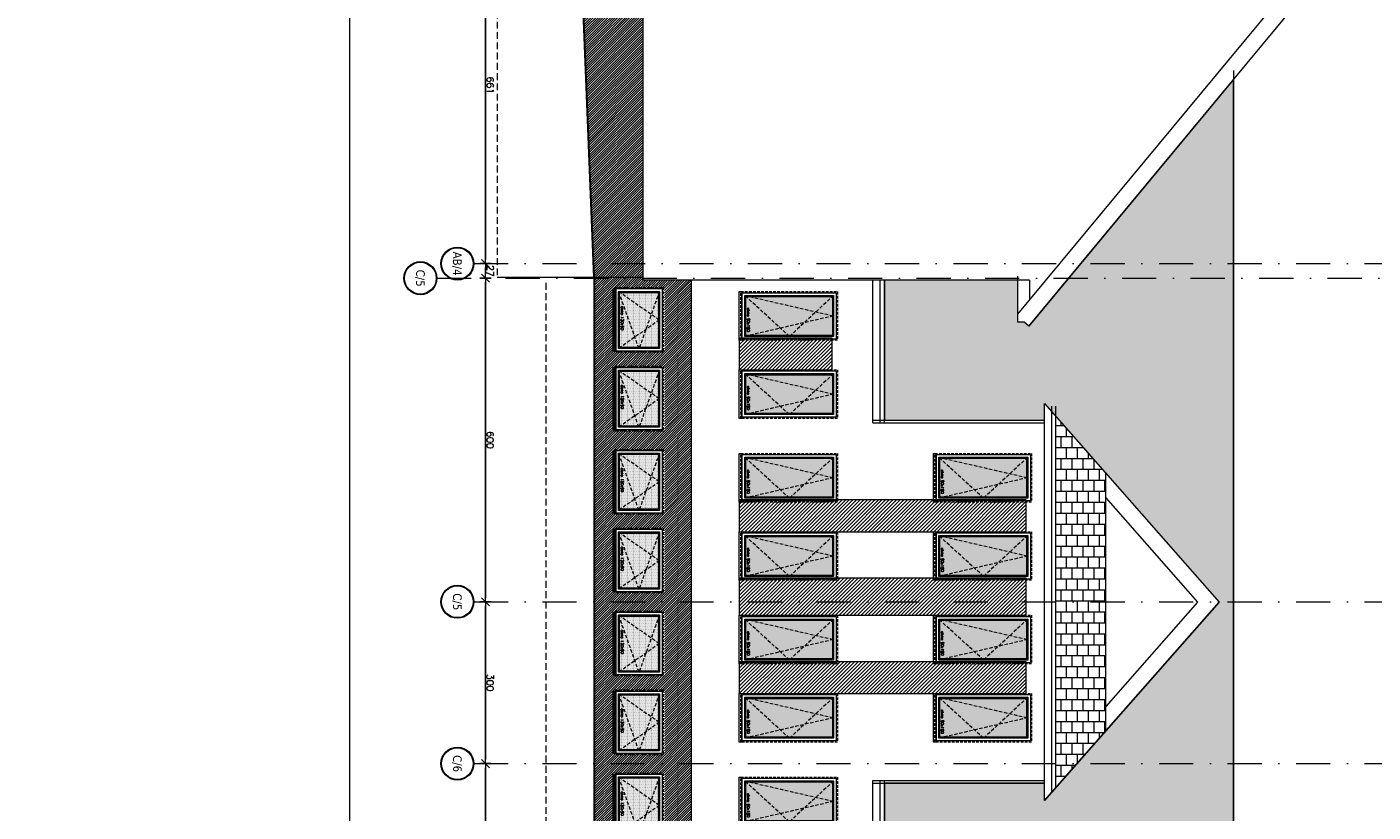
# Model space of a CAD drawing. Header units: millimetres. Extents: x 23192 to 177760, y -399809 to -79279.
# Tile 78 of 256: x 44543 to 47040, y -196617 to -195161. Entities that reach past the tile are written whole.
import ezdxf
from ezdxf.enums import TextEntityAlignment as Align

# ---------------------------------------------------------------- set-up
doc = ezdxf.new("R2010")
doc.units = ezdxf.units.MM
for name, pattern in [('CACHE', [9.525, 6.35, -3.175]), ('CARKOVANA', [7.5, 5, -2.5]), ('DASHDOT', [25.4, 12.7, -6.35, 0, -6.35]), ('HIDDEN', [9.525, 6.35, -3.175])]:
    doc.linetypes.add(name, pattern=pattern)
doc.layers.get('0').update_dxf_attribs({"lineweight": 0})
for name, color, linetype, lineweight in [('! opisy okien elewacja', 7, 'Continuous', 0), ('!! 0_ Istn-okna', 6, 'Continuous', 13), ('!! 0_ Istn-sciany', 3, 'Continuous', 30), ('!! 0_ WIDOK ELEWACJA', 4, 'Continuous', 0), ('!! 0_Istn-cienka', 4, 'Continuous', 9), ('!! 0_Osie', 1, 'DASHDOT', 13), ('!! 1_Hatch dach', 252, 'Continuous', 5), ('!! 2_NOWE OKNA WIDOk - remont', 140, 'Continuous', 5), ('!! 2_TYNK OBRYS', 252, 'Continuous', 13), ('!! wymiary osi', 250, 'Continuous', 9), ('0-osie-liniA', 14, 'DASHDOT', 5), ('0-osie-tx', 66, 'Continuous', 9), ('Dimension (ISO)', 7, 'Continuous', 25)]:
    doc.layers.add(name, color=color, linetype=linetype, lineweight=lineweight)
doc.layers.add('!! 0_ramki', color=66, linetype='Continuous', lineweight=9, plot=False)
doc.layers.add('!! 1_ELEWACJA KOLOR', color=7, linetype='Continuous', lineweight=13, true_color=0x6888bb)
doc.layers.add('!! 2_ELEWACJA COKÓŁ', color=9, linetype='Continuous', lineweight=13, true_color=0x808080)
doc.styles.add('Note Text (ISO)', font='tahoma.ttf')
doc.styles.add('TAHOMA', font='tahoma.ttf')
doc.styles.add('TXT', font='simplex.shx')
doc.dimstyles.new('Default (ISO)', dxfattribs={"dimscale": 5, "dimtxt": 5, "dimasz": 5, "dimexe": 3.175, "dimexo": 0, "dimgap": 0.762, "dimtad": 1, "dimdec": 0, "dimrnd": 1e-08, "dimzin": 0, "dimtxsty": 'Note Text (ISO)', "dimcen": 0.09, "dimdle": 10, "dimclrd": 256, "dimclre": 256, "dimclrt": 256, "dimazin": 0, "dimtfac": 0.70104, "dimtmove": 0, "dimatfit": 3, "dimfxl": 1, "dimtolj": 1, "dimtzin": 0, "dimlwd": -1, "dimlwe": -1, "dimarcsym": 0})
doc.dimstyles.new('DIM50', dxfattribs={"dimscale": 5, "dimtxt": 2.5, "dimasz": 1.5, "dimexe": 0, "dimexo": 0, "dimgap": 0.5, "dimtad": 1, "dimdec": 4, "dimrnd": 0.5, "dimdsep": 46, "dimtxsty": 'TXT', "dimblk1": 'TICK1', "dimblk2": 'TICK1', "dimsah": 1, "dimcen": 0, "dimse1": 1, "dimse2": 1, "dimclrd": 1, "dimclre": 7, "dimclrt": 9, "dimadec": 0, "dimazin": 0, "dimtfac": 1, "dimtdec": 4, "dimtmove": 2, "dimatfit": 3, "dimldrblk": 'TICK1', "dimfxl": 1, "dimtolj": 1, "dimarcsym": 0})
pattern_1 = [(225, (287030.9747, -125227.0226), (3.367596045, -3.367596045), [])]

# ---------------------------------------------------------------- blocks, each defined once
blk = doc.blocks.new('okno 90x180')
at = {"layer": '!! 1_Hatch dach', "true_color": 0x575757}
h = blk.add_hatch(dxfattribs=at)
h.set_pattern_fill('DOTS', color=251)
h.set_pattern_definition([(0, (-9632.3096, -11392.1331), (0.79375, 1.5875), [0, -1.5875])])
h.paths.add_polyline_path([(9, -10), (81, -10), (81, -171), (9, -171)])
at = {"layer": '!! 0_ Istn-okna', "linetype": 'CARKOVANA', "lineweight": 5}
blk.add_lwpolyline([(0, -1), (90, -1), (90, -180), (0, -180)], close=True, dxfattribs=at)
at = {"layer": '!! 0_ Istn-okna'}
for points in [[(2, -3), (88, -3), (88, -178), (2, -178)], [(7, -8), (83, -8), (83, -173), (7, -173)], [(9, -10), (81, -10), (81, -171), (9, -171)], [(0, -178), (90, -178), (90, -183), (0, -183)]]:
    blk.add_lwpolyline(points, close=True, dxfattribs=at)
at = {"layer": '!! 1_Hatch dach', "color": 251, "linetype": 'CACHE', "true_color": 0x575757}
for points in [[(7, -173), (45, -8), (83, -173)], [(7, -8), (83, -90), (7, -173)]]:
    blk.add_lwpolyline(points, dxfattribs=at)
at = {"insert": (30.1, -163.6), "char_height": 5, "attachment_point": 1, "style": 'TXT'}
blk.add_mtext_dynamic_manual_height_columns('okno 90x180', width=52.63, gutter_width=75, heights=[0], dxfattribs=at)
blk = doc.blocks.new('okno 115x115')
at = {"layer": '!! 1_Hatch dach', "true_color": 0x575757}
h = blk.add_hatch(dxfattribs=at)
h.set_pattern_fill('DOTS', color=251, angle=360)
h.set_pattern_definition([(360, (-21873.4686, 1906.5186), (0.79375, 1.5875), [0, -1.5875])])
h.paths.add_polyline_path([(-12259.7, 13266.7), (-12157.7, 13266.7), (-12157.7, 13194.7), (-12259.7, 13194.7)])
h = blk.add_hatch(dxfattribs=at)
h.set_pattern_fill('ANSI31', color=251, scale=0.2, angle=360)
h.paths.add_polyline_path([(-12264.2, 13187.7), (-12153.2, 13187.7), (-12153.2, 13182.7), (-12264.2, 13182.7)])
at = {"layer": '!! 0_ Istn-okna', "linetype": 'CARKOVANA', "lineweight": 5}
blk.add_lwpolyline([(-12268.7, 13275.7), (-12148.7, 13275.7), (-12148.7, 13185.7), (-12268.7, 13185.7)], close=True, dxfattribs=at)
at = {"layer": '!! 0_ Istn-okna'}
for points in [[(-12266.7, 13273.7), (-12150.7, 13273.7), (-12150.7, 13187.7), (-12266.7, 13187.7)], [(-12261.7, 13268.7), (-12155.7, 13268.7), (-12155.7, 13192.7), (-12261.7, 13192.7)], [(-12259.7, 13266.7), (-12157.7, 13266.7), (-12157.7, 13194.7), (-12259.7, 13194.7)], [(-12266.7, 13187.7), (-12150.7, 13187.7), (-12150.7, 13182.7), (-12266.7, 13182.7)]]:
    blk.add_lwpolyline(points, close=True, dxfattribs=at)
at = {"layer": '!! 1_Hatch dach', "color": 251, "linetype": 'CACHE', "true_color": 0x575757}
for points in [[(-12261.7, 13192.7), (-12208.7, 13268.7), (-12155.7, 13192.7)], [(-12261.7, 13268.7), (-12155.7, 13230.7), (-12261.7, 13192.7)]]:
    blk.add_lwpolyline(points, dxfattribs=at)
at = {"insert": (-12234.1, 13202.1), "char_height": 5, "attachment_point": 1, "style": 'TXT'}
blk.add_mtext_dynamic_manual_height_columns('okno 120x90', width=52.63, gutter_width=75, heights=[0], dxfattribs=at)
blk = doc.blocks.new('*U81')
h = blk.add_hatch(color=256)
edge = h.paths.add_edge_path()
edge.add_arc((0, 0), 30.6, 0, 360)
edge = h.paths.add_edge_path(flags=17)
edge.add_arc((0, 0), 29.4, 0, 360)
for radius in [30.6, 29.4]:
    blk.add_circle((0, 0), radius)
at = {"style": 'TAHOMA', "flags": 8}
blk.add_attdef('ANSICHTSNUMMER', text='', height=16, dxfattribs=at).set_placement((0, 0), align=Align.MIDDLE_CENTER)
blk = doc.blocks.new('BLOK OSIE ZACH')
at = {"layer": '0-osie-liniA', "ltscale": 5}
for points in [[(36765.2, -195600.1), (38511.8, -195600.1)], [(36696.7, -195627.1), (38511.8, -195627.1)], [(36765.2, -196227.1), (38511.8, -196227.1)], [(36765.2, -196527.1), (38511.8, -196527.1)]]:
    blk.add_lwpolyline(points, dxfattribs=at)
at = {"layer": '0-osie-tx'}
ref = blk.add_blockref('*U81', (36734.6, -195600.1), dxfattribs=dict(at, rotation=90))
ref.add_attrib('ANSICHTSNUMMER', 'AB/4', dxfattribs={"layer": '0', "height": 16, "rotation": 270, "style": 'TAHOMA', "flags": 8}).set_placement((36734.6, -195600.1), align=Align.MIDDLE_CENTER)
ref = blk.add_blockref('*U81', (36666.1, -195627.1), dxfattribs=dict(at, rotation=90))
ref.add_attrib('ANSICHTSNUMMER', 'C/5', dxfattribs={"layer": '0', "height": 16, "rotation": 270, "style": 'TAHOMA', "flags": 8}).set_placement((36666.1, -195627.1), align=Align.MIDDLE_CENTER)
ref = blk.add_blockref('*U81', (36734.6, -196227.1), dxfattribs=dict(at, rotation=90))
ref.add_attrib('ANSICHTSNUMMER', 'C/5', dxfattribs={"layer": '0', "height": 16, "rotation": 270, "style": 'TAHOMA', "flags": 8}).set_placement((36734.6, -196227.1), align=Align.MIDDLE_CENTER)
ref = blk.add_blockref('*U81', (36734.6, -196527.1), dxfattribs=dict(at, rotation=90))
ref.add_attrib('ANSICHTSNUMMER', 'C/6', dxfattribs={"layer": '0', "height": 16, "rotation": 270, "style": 'TAHOMA', "flags": 8}).set_placement((36734.6, -196527.1), align=Align.MIDDLE_CENTER)
blk = doc.blocks.new('*D1419')
at = {"layer": 'DEFPOINTS', "color": 0, "transparency": 16777216}
for p in [(-690, 120), (510, 120), (510, 19)]:
    blk.add_point(p, dxfattribs=at)
at = {"layer": 'Dimension (ISO)', "transparency": 16777216}
for p, q in [((-690, 120), (-690, 3)), ((-665, 19), (485, 19)), ((510, 120), (510, 3))]:
    blk.add_line(p, q, dxfattribs=at)
for points in [[(-665, 23), (-665, 15), (-690, 19)], [(485, 23), (485, 15), (510, 19)]]:
    blk.add_solid(points, dxfattribs=at)
at = {"layer": 'Dimension (ISO)', "lineweight": 9, "transparency": 16777216, "insert": (-161, 49), "char_height": 25, "attachment_point": 1, "style": 'Note Text (ISO)'}
blk.add_mtext('\\A1;1200', dxfattribs=at)
blk = doc.blocks.new('TICK1')
at = {"color": 2}
blk.add_line((-1, -1), (1, 1), dxfattribs=at)
at = {"color": 0}
for p, q in [((0, 0), (-1, 0)), ((0, -1.4), (0, 1.4))]:
    blk.add_line(p, q, dxfattribs=at)
blk = doc.blocks.new('*D3713')
at = {"layer": '!! wymiary osi', "color": 1, "lineweight": -2, "transparency": 16777216}
blk.add_line((45394, -194946.6), (45394, -195592.6), dxfattribs=at)
at = {"layer": 'DEFPOINTS', "color": 0, "transparency": 16777216}
for p in [(45394, -194939.1), (45394, -195600.1), (45394, -195600.1)]:
    blk.add_point(p, dxfattribs=at)
at = {"layer": '!! wymiary osi', "color": 1, "lineweight": -2, "transparency": 16777216, "xscale": 7.5, "yscale": 7.5, "zscale": 7.5}
for p, rotation in [((45394, -194939.1), 90), ((45394, -195600.1), 270)]:
    blk.add_blockref('TICK1', p, dxfattribs=dict(at, rotation=rotation))
at = {"layer": '!! wymiary osi', "color": 9, "transparency": 16777216, "insert": (45402.7, -195269.6), "char_height": 12.5, "attachment_point": 5, "rotation": 270, "style": 'TXT'}
blk.add_mtext('\\A1;661', dxfattribs=at)
blk = doc.blocks.new('*D3714')
at = {"layer": '!! wymiary osi', "color": 1, "lineweight": -2, "transparency": 16777216}
blk.add_line((45394, -195607.6), (45394, -195619.6), dxfattribs=at)
at = {"layer": 'DEFPOINTS', "color": 0, "transparency": 16777216}
for p in [(45394, -195600.1), (45394, -195627.1), (45394, -195627.1)]:
    blk.add_point(p, dxfattribs=at)
at = {"layer": '!! wymiary osi', "color": 1, "lineweight": -2, "transparency": 16777216, "xscale": 7.5, "yscale": 7.5, "zscale": 7.5}
for p, rotation in [((45394, -195600.1), 90), ((45394, -195627.1), 270)]:
    blk.add_blockref('TICK1', p, dxfattribs=dict(at, rotation=rotation))
at = {"layer": '!! wymiary osi', "color": 9, "transparency": 16777216, "insert": (45402.7, -195613.6), "char_height": 12.5, "attachment_point": 5, "rotation": 270, "style": 'TXT'}
blk.add_mtext('\\A1;27', dxfattribs=at)
blk = doc.blocks.new('*D3715')
at = {"layer": '!! wymiary osi', "color": 1, "lineweight": -2, "transparency": 16777216}
blk.add_line((45394, -195634.6), (45394, -196219.6), dxfattribs=at)
at = {"layer": 'DEFPOINTS', "color": 0, "transparency": 16777216}
for p in [(45394, -195627.1), (45394, -196227.1), (45394, -196227.1)]:
    blk.add_point(p, dxfattribs=at)
at = {"layer": '!! wymiary osi', "color": 1, "lineweight": -2, "transparency": 16777216, "xscale": 7.5, "yscale": 7.5, "zscale": 7.5}
for p, rotation in [((45394, -195627.1), 90), ((45394, -196227.1), 270)]:
    blk.add_blockref('TICK1', p, dxfattribs=dict(at, rotation=rotation))
at = {"layer": '!! wymiary osi', "color": 9, "transparency": 16777216, "insert": (45402.7, -195927.1), "char_height": 12.5, "attachment_point": 5, "rotation": 270, "style": 'TXT'}
blk.add_mtext('\\A1;600', dxfattribs=at)
blk = doc.blocks.new('*D3716')
at = {"layer": '!! wymiary osi', "color": 1, "lineweight": -2, "transparency": 16777216}
blk.add_line((45394, -196234.6), (45394, -196519.6), dxfattribs=at)
at = {"layer": 'DEFPOINTS', "color": 0, "transparency": 16777216}
for p in [(45394, -196227.1), (45394, -196527.1), (45394, -196527.1)]:
    blk.add_point(p, dxfattribs=at)
at = {"layer": '!! wymiary osi', "color": 1, "lineweight": -2, "transparency": 16777216, "xscale": 7.5, "yscale": 7.5, "zscale": 7.5}
for p, rotation in [((45394, -196227.1), 90), ((45394, -196527.1), 270)]:
    blk.add_blockref('TICK1', p, dxfattribs=dict(at, rotation=rotation))
at = {"layer": '!! wymiary osi', "color": 9, "transparency": 16777216, "insert": (45402.7, -196377.1), "char_height": 12.5, "attachment_point": 5, "rotation": 270, "style": 'TXT'}
blk.add_mtext('\\A1;300', dxfattribs=at)
blk = doc.blocks.new('*D3717')
at = {"layer": '!! wymiary osi', "color": 1, "lineweight": -2, "transparency": 16777216}
blk.add_line((45394, -196534.6), (45394, -196819.6), dxfattribs=at)
at = {"layer": 'DEFPOINTS', "color": 0, "transparency": 16777216}
for p in [(45394, -196527.1), (45394, -196827.1), (45394, -196827.1)]:
    blk.add_point(p, dxfattribs=at)
at = {"layer": '!! wymiary osi', "color": 1, "lineweight": -2, "transparency": 16777216, "xscale": 7.5, "yscale": 7.5, "zscale": 7.5}
for p, rotation in [((45394, -196527.1), 90), ((45394, -196827.1), 270)]:
    blk.add_blockref('TICK1', p, dxfattribs=dict(at, rotation=rotation))
at = {"layer": '!! wymiary osi', "color": 9, "transparency": 16777216, "insert": (45402.7, -196677.1), "char_height": 12.5, "attachment_point": 5, "rotation": 270, "style": 'TXT'}
blk.add_mtext('\\A1;300', dxfattribs=at)
blk = doc.blocks.new('A$C11ef928a')
at = {"layer": 'Dimension (ISO)', "lineweight": 9}
dim = blk.add_linear_dim(base=(510.2, 18.8), p1=(-689.8, 120.2), p2=(510.2, 120.2), angle=180, dimstyle='Default (ISO)', override={"dimdec": 0, "dimlfac": 1, "dimtp": 0, "dimtm": 0, "dimtdec": 2, "dimtofl": 0, "dimatfit": 1}, dxfattribs=at)
dim.commit()
dim.dimension.update_dxf_attribs({"geometry": '*D1419', "text_midpoint": (-125.7, 18.8), "dimtype": 128})

msp = doc.modelspace()

# ---------------------------------------------------------------- hatches: boundary and pattern name
at = {"layer": '!! 1_ELEWACJA KOLOR', "true_color": 0x4f5358}
h = msp.add_hatch(dxfattribs=at)
h.set_pattern_fill('ANSI31', color=251, scale=1.5, angle=-180)
h.set_pattern_definition(pattern_1)
h.paths.add_polyline_path([(45864.62419, -195797.0883), (46036.62419, -195797.0883), (46036.62419, -195738.0883), (45864.62419, -195738.0883)])
h = msp.add_hatch(dxfattribs=at)
h.set_pattern_fill('ANSI31', color=251, scale=1.5, angle=-180)
h.set_pattern_definition(pattern_1)
h.paths.add_polyline_path([(45864.62419, -196097.0883), (46396.62419, -196097.0883), (46396.62419, -196038.0883), (45864.62419, -196038.0883)])
h = msp.add_hatch(dxfattribs=at)
h.set_pattern_fill('ANSI31', color=251, scale=1.5, angle=-180)
h.set_pattern_definition(pattern_1)
h.paths.add_polyline_path([(45864.62419, -196252.0883), (46396.62419, -196252.0883), (46396.62419, -196183.0883), (45864.62419, -196183.0883)])
h = msp.add_hatch(dxfattribs=at)
h.set_pattern_fill('ANSI31', color=251, scale=1.5, angle=-180)
h.set_pattern_definition(pattern_1)
h.paths.add_polyline_path([(45864.62419, -196397.0883), (46396.62419, -196397.0883), (46396.62419, -196338.0883), (45864.62419, -196338.0883)])
at = {"layer": '!! 1_Hatch dach'}
h = msp.add_hatch(dxfattribs=at)
h.set_pattern_fill('AR-B88', color=8, scale=0.1)
h.set_pattern_definition([(0, (67938.474, -208996.977), (0, 20.32), []), (90, (67938.474, -208996.977), (-10.16, 20.32), [20.32, -20.32])])
h.paths.add_polyline_path([(46729.07643, -198082.60406), (46757.99194, -198065.24383), (46781.51597, -198111.01359), (46781.51597, -195258.7696), (46401.86788, -195715.79524), (46393.22407, -195708.5883), (46381.23548, -195708.5883), (46381.23548, -195630.5883), (46133.75254, -195630.5883), (46133.75254, -195890.5883), (46430.62419, -195890.5883), (46430.62419, -195859.47382), (46754.56494, -196227.5883), (46430.62419, -196595.70279), (46430.62419, -196563.5883), (46133.75254, -196563.5883), (46133.75254, -196789.5883), (46430.62419, -196789.5883), (46430.62419, -196758.47382), (46754.56494, -197126.5883), (46430.62419, -197494.70279), (46430.62419, -197463.5883), (46236.13687, -197463.5883)])
h = msp.add_hatch(dxfattribs=at)
h.set_pattern_fill('AR-B88', color=8, scale=0.1)
h.set_pattern_definition([(0, (0, 899), (0, 20.32), []), (90, (0, 899), (-10.16, 20.32), [20.32, -20.32])])
h.paths.add_polyline_path([(46544.28423, -195988.63296), (46451.88633, -195883.63534), (46451.88633, -196571.54127), (46544.28423, -196466.54365)])
at = {"layer": '!! 2_ELEWACJA COKÓŁ', "true_color": 0x2b2b2c}
h = msp.add_hatch(dxfattribs=at)
h.set_pattern_fill('ANSI31', color=250)
h.paths.add_polyline_path([(45685.62419, -194313.5883), (45542.72096, -194313.5883), (45595.62419, -195625.5883), (45685.62419, -195625.5883)])
h = msp.add_hatch(dxfattribs=at)
h.set_pattern_fill('ANSI31', color=250)
h.paths.add_polyline_path([(45725.62419, -196662.0883), (45633.62419, -196662.0883), (45633.62419, -196547.0883), (45725.62419, -196547.0883)], flags=16)
h.paths.add_polyline_path([(45721.62419, -196549.0883), (45721.62419, -196660.0883), (45635.62419, -196660.0883), (45635.62419, -196549.0883)], flags=0)
h.paths.add_polyline_path([(45716.62419, -196554.0883), (45716.62419, -196655.0883), (45640.62419, -196655.0883), (45640.62419, -196554.0883)], flags=0)
h.paths.add_polyline_path([(45714.62419, -196559.40409), (45714.62419, -196603.25936), (45716.62419, -196604.5883), (45714.62419, -196605.91725), (45714.62419, -196653.0883), (45679.37666, -196653.0883), (45678.62419, -196655.0883), (45677.87171, -196653.0883), (45643.63409, -196653.0883), (45642.62419, -196653.75936), (45642.62419, -196559.40409), (45640.62419, -196554.0883), (45643.63409, -196556.0883), (45715.87171, -196556.0883)], flags=0)
h.paths.add_polyline_path([(45633.62419, -196508.0883), (45633.62419, -196393.0883), (45725.62419, -196393.0883), (45725.62419, -196508.0883)], flags=16)
h.paths.add_polyline_path([(45721.62419, -196506.0883), (45635.62419, -196506.0883), (45635.62419, -196395.0883), (45721.62419, -196395.0883)], flags=0)
h.paths.add_polyline_path([(45716.62419, -196501.0883), (45640.62419, -196501.0883), (45640.62419, -196400.0883), (45716.62419, -196400.0883)], flags=0)
h.paths.add_polyline_path([(45714.62419, -196499.0883), (45679.37666, -196499.0883), (45678.62419, -196501.0883), (45677.87171, -196499.0883), (45643.63409, -196499.0883), (45642.62419, -196499.75936), (45642.62419, -196405.40409), (45640.62419, -196400.0883), (45643.63409, -196402.0883), (45715.87171, -196402.0883), (45714.62419, -196405.40409), (45714.62419, -196449.25936), (45716.62419, -196450.5883), (45714.62419, -196451.91725)], flags=0)
h.paths.add_polyline_path([(45725.62419, -196808.0883), (45633.62419, -196808.0883), (45633.62419, -196693.0883), (45725.62419, -196693.0883)], flags=16)
h.paths.add_polyline_path([(45721.62419, -196695.0883), (45721.62419, -196806.0883), (45635.62419, -196806.0883), (45635.62419, -196695.0883)], flags=0)
h.paths.add_polyline_path([(45716.62419, -196700.0883), (45716.62419, -196801.0883), (45640.62419, -196801.0883), (45640.62419, -196700.0883)], flags=0)
h.paths.add_polyline_path([(45714.62419, -196705.40409), (45714.62419, -196749.25936), (45716.62419, -196750.5883), (45714.62419, -196751.91725), (45714.62419, -196799.0883), (45679.37666, -196799.0883), (45678.62419, -196801.0883), (45677.87171, -196799.0883), (45643.63409, -196799.0883), (45642.62419, -196799.75936), (45642.62419, -196705.40409), (45640.62419, -196700.0883), (45643.63409, -196702.0883), (45715.87171, -196702.0883)], flags=0)
h.paths.add_polyline_path([(45633.62419, -196362.0883), (45633.62419, -196247.0883), (45725.62419, -196247.0883), (45725.62419, -196362.0883)], flags=16)
h.paths.add_polyline_path([(45721.62419, -196360.0883), (45635.62419, -196360.0883), (45635.62419, -196249.0883), (45721.62419, -196249.0883)], flags=0)
h.paths.add_polyline_path([(45716.62419, -196355.0883), (45640.62419, -196355.0883), (45640.62419, -196254.0883), (45716.62419, -196254.0883)], flags=0)
h.paths.add_polyline_path([(45714.62419, -196353.0883), (45679.37666, -196353.0883), (45678.62419, -196355.0883), (45677.87171, -196353.0883), (45643.63409, -196353.0883), (45642.62419, -196353.75936), (45642.62419, -196259.40409), (45640.62419, -196254.0883), (45643.63409, -196256.0883), (45715.87171, -196256.0883), (45714.62419, -196259.40409), (45714.62419, -196303.25936), (45716.62419, -196304.5883), (45714.62419, -196305.91725)], flags=0)
h.paths.add_polyline_path([(45725.62419, -196962.0883), (45633.62419, -196962.0883), (45633.62419, -196847.0883), (45725.62419, -196847.0883)], flags=16)
h.paths.add_polyline_path([(45721.62419, -196849.0883), (45721.62419, -196960.0883), (45635.62419, -196960.0883), (45635.62419, -196849.0883)], flags=0)
h.paths.add_polyline_path([(45716.62419, -196854.0883), (45716.62419, -196955.0883), (45640.62419, -196955.0883), (45640.62419, -196854.0883)], flags=0)
h.paths.add_polyline_path([(45715.87171, -196856.0883), (45714.62419, -196859.40409), (45714.62419, -196903.25936), (45716.62419, -196904.5883), (45714.62419, -196905.91725), (45714.62419, -196953.0883), (45679.37666, -196953.0883), (45678.62419, -196955.0883), (45677.87171, -196953.0883), (45643.63409, -196953.0883), (45642.62419, -196953.75936), (45642.62419, -196859.40409), (45640.62419, -196854.0883), (45643.63409, -196856.0883)], flags=0)
h.paths.add_polyline_path([(45633.62419, -196208.0883), (45633.62419, -196093.0883), (45725.62419, -196093.0883), (45725.62419, -196208.0883)], flags=16)
h.paths.add_polyline_path([(45721.62419, -196206.0883), (45635.62419, -196206.0883), (45635.62419, -196095.0883), (45721.62419, -196095.0883)], flags=0)
h.paths.add_polyline_path([(45716.62419, -196201.0883), (45640.62419, -196201.0883), (45640.62419, -196100.0883), (45716.62419, -196100.0883)], flags=0)
h.paths.add_polyline_path([(45714.62419, -196199.0883), (45679.37666, -196199.0883), (45678.62419, -196201.0883), (45677.87171, -196199.0883), (45643.63409, -196199.0883), (45642.62419, -196199.75936), (45642.62419, -196105.40409), (45640.62419, -196100.0883), (45643.63409, -196102.0883), (45715.87171, -196102.0883), (45714.62419, -196105.40409), (45714.62419, -196149.25936), (45716.62419, -196150.5883), (45714.62419, -196151.91725)], flags=0)
h.paths.add_polyline_path([(45725.62419, -197108.0883), (45633.62419, -197108.0883), (45633.62419, -196993.0883), (45725.62419, -196993.0883)], flags=16)
h.paths.add_polyline_path([(45721.62419, -196995.0883), (45721.62419, -197106.0883), (45635.62419, -197106.0883), (45635.62419, -196995.0883)], flags=0)
h.paths.add_polyline_path([(45716.62419, -197000.0883), (45716.62419, -197101.0883), (45640.62419, -197101.0883), (45640.62419, -197000.0883)], flags=0)
h.paths.add_polyline_path([(45715.87171, -197002.0883), (45714.62419, -197005.40409), (45714.62419, -197049.25936), (45716.62419, -197050.5883), (45714.62419, -197051.91725), (45714.62419, -197099.0883), (45679.37666, -197099.0883), (45678.62419, -197101.0883), (45677.87171, -197099.0883), (45643.63409, -197099.0883), (45642.62419, -197099.75936), (45642.62419, -197005.40409), (45640.62419, -197000.0883), (45643.63409, -197002.0883)], flags=0)
h.paths.add_polyline_path([(45633.62419, -196062.0883), (45633.62419, -195947.0883), (45725.62419, -195947.0883), (45725.62419, -196062.0883)], flags=16)
h.paths.add_polyline_path([(45721.62419, -196060.0883), (45635.62419, -196060.0883), (45635.62419, -195949.0883), (45721.62419, -195949.0883)], flags=0)
h.paths.add_polyline_path([(45716.62419, -196055.0883), (45640.62419, -196055.0883), (45640.62419, -195954.0883), (45716.62419, -195954.0883)], flags=0)
h.paths.add_polyline_path([(45714.62419, -196053.0883), (45679.37666, -196053.0883), (45678.62419, -196055.0883), (45677.87171, -196053.0883), (45643.63409, -196053.0883), (45642.62419, -196053.75936), (45642.62419, -195959.40409), (45640.62419, -195954.0883), (45643.63409, -195956.0883), (45715.87171, -195956.0883), (45714.62419, -195959.40409), (45714.62419, -196003.25936), (45716.62419, -196004.5883), (45714.62419, -196005.91725)], flags=0)
h.paths.add_polyline_path([(45633.62419, -195908.0883), (45633.62419, -195793.0883), (45725.62419, -195793.0883), (45725.62419, -195908.0883)], flags=16)
h.paths.add_polyline_path([(45721.62419, -195906.0883), (45635.62419, -195906.0883), (45635.62419, -195795.0883), (45721.62419, -195795.0883)], flags=0)
h.paths.add_polyline_path([(45716.62419, -195901.0883), (45640.62419, -195901.0883), (45640.62419, -195800.0883), (45716.62419, -195800.0883)], flags=0)
h.paths.add_polyline_path([(45714.62419, -195899.0883), (45679.37666, -195899.0883), (45678.62419, -195901.0883), (45677.87171, -195899.0883), (45643.63409, -195899.0883), (45642.62419, -195899.75936), (45642.62419, -195805.40409), (45640.62419, -195800.0883), (45643.63409, -195802.0883), (45715.87171, -195802.0883), (45714.62419, -195805.40409), (45714.62419, -195849.25936), (45716.62419, -195850.5883), (45714.62419, -195851.91725)], flags=0)
h.paths.add_polyline_path([(45633.62419, -195762.0883), (45633.62419, -195647.0883), (45725.62419, -195647.0883), (45725.62419, -195762.0883)], flags=16)
h.paths.add_polyline_path([(45721.62419, -195760.0883), (45635.62419, -195760.0883), (45635.62419, -195649.0883), (45721.62419, -195649.0883)], flags=0)
h.paths.add_polyline_path([(45716.62419, -195755.0883), (45640.62419, -195755.0883), (45640.62419, -195654.0883), (45716.62419, -195654.0883)], flags=0)
h.paths.add_polyline_path([(45714.62419, -195753.0883), (45679.37666, -195753.0883), (45678.62419, -195755.0883), (45677.87171, -195753.0883), (45643.63409, -195753.0883), (45642.62419, -195753.75936), (45642.62419, -195659.40409), (45640.62419, -195654.0883), (45643.63409, -195656.0883), (45715.87171, -195656.0883), (45714.62419, -195659.40409), (45714.62419, -195703.25936), (45716.62419, -195704.5883), (45714.62419, -195705.91725)], flags=0)
h.paths.add_polyline_path([(45643.78382, -197023.91605), (45643.78382, -197073.08272), (45651.28382, -197073.08272), (45651.28382, -197023.91605)], flags=0)
h.paths.add_polyline_path([(45643.78382, -196877.91605), (45643.78382, -196927.08272), (45651.28382, -196927.08272), (45651.28382, -196877.91605)], flags=0)
h.paths.add_polyline_path([(45643.78382, -196723.91605), (45643.78382, -196773.08272), (45651.28382, -196773.08272), (45651.28382, -196723.91605)], flags=0)
h.paths.add_polyline_path([(45643.78382, -196577.91605), (45643.78382, -196627.08272), (45651.28382, -196627.08272), (45651.28382, -196577.91605)], flags=0)
h.paths.add_polyline_path([(45643.78382, -196423.91605), (45643.78382, -196473.08272), (45651.28382, -196473.08272), (45651.28382, -196423.91605)], flags=0)
h.paths.add_polyline_path([(45643.78382, -196277.91605), (45643.78382, -196327.08272), (45651.28382, -196327.08272), (45651.28382, -196277.91605)], flags=0)
h.paths.add_polyline_path([(45643.78382, -196123.91605), (45643.78382, -196173.08272), (45651.28382, -196173.08272), (45651.28382, -196123.91605)], flags=0)
h.paths.add_polyline_path([(45643.78382, -195977.91605), (45643.78382, -196027.08272), (45651.28382, -196027.08272), (45651.28382, -195977.91605)], flags=0)
h.paths.add_polyline_path([(45643.78382, -195823.91605), (45643.78382, -195873.08272), (45651.28382, -195873.08272), (45651.28382, -195823.91605)], flags=0)
h.paths.add_polyline_path([(45643.78382, -195677.91605), (45643.78382, -195727.08272), (45651.28382, -195727.08272), (45651.28382, -195677.91605)], flags=0)
h.paths.add_polyline_path([(45768.58956, -197454.5883), (45775.62419, -197454.5883), (45775.62419, -195630.5883), (45685.62419, -195630.5883), (45685.62419, -195625.5883), (45595.62419, -195625.5883), (45595.62419, -197159.49278)])

# ---------------------------------------------------------------- linework, layer by layer
at = {"layer": '! opisy okien elewacja'}
msp.add_lwpolyline([(46729.07643, -198082.60406), (46757.99194, -198065.24383), (46781.51597, -198111.01359), (46781.51597, -195258.7696), (46401.86788, -195715.79524), (46393.22407, -195708.5883), (46381.23548, -195708.5883), (46381.23548, -195630.5883), (46133.75254, -195630.5883), (46133.75254, -195890.5883), (46430.62419, -195890.5883), (46430.62419, -195859.47382), (46754.56494, -196227.5883), (46430.62419, -196595.70279), (46430.62419, -196563.5883), (46133.75254, -196563.5883), (46133.75254, -196789.5883), (46430.62419, -196789.5883), (46430.62419, -196758.47382), (46754.56494, -197126.5883), (46430.62419, -197494.70279), (46430.62419, -197463.5883), (46236.13687, -197463.5883)], close=True, dxfattribs=at)
at = {"layer": '!! 0_ Istn-sciany'}
for points in [[(45595.62419, -195625.5883), (45520.62419, -193765.5883), (45520.62419, -193613.94125)], [(45595.62419, -195625.5883), (45595.62419, -197159.49278)]]:
    msp.add_lwpolyline(points, dxfattribs=at)
at = {"layer": '!! 0_ WIDOK ELEWACJA'}
for p, q in [((46112.4904, -195890.5883), (46430.62419, -195890.5883)), ((46112.4904, -195895.5883), (46430.62419, -195895.5883)), ((46112.4904, -196558.5883), (46430.62419, -196558.5883)), ((46112.4904, -196563.5883), (46430.62419, -196563.5883))]:
    msp.add_line(p, q, dxfattribs=at)
for points in [[(45685.62419, -194308.5883), (45685.62419, -195630.5883)], [(46381.23548, -195693.68336), (46985.64375, -194966.0883)], [(46401.86788, -195715.79524), (47024.64434, -194966.0883)], [(46781.51597, -195242.37054), (46781.51597, -198111.01359)], [(45685.62419, -195625.5883), (45415.62419, -195625.5883)], [(46401.86788, -195715.79524), (46393.22407, -195708.5883), (46381.23548, -195708.5883), (46381.23548, -195623.5883)], [(46403.12419, -195630.5883), (45685.62419, -195630.5883)], [(45775.62419, -195630.5883), (45775.62419, -197454.5883)], [(46112.4904, -195895.5883), (46112.4904, -195630.5883)], [(46126.00325, -195895.5883), (46126.00325, -195630.5883)], [(46133.75254, -195895.5883), (46133.75254, -195630.5883)], [(46403.12419, -195630.5883), (46403.12419, -195667.33342)], [(46430.62419, -196595.70279), (46430.62419, -195859.47382)], [(46430.62419, -195859.47382), (46754.56494, -196227.5883)], [(46444.13703, -196580.34728), (46444.13703, -195864.48)], [(46451.88633, -196571.54127), (46451.88633, -195864.48)], [(46544.28423, -196466.54365), (46544.28423, -195988.63296)], [(46544.28423, -196034.0443), (46714.60295, -196227.5883), (46544.28423, -196421.1323)], [(46430.62419, -196595.70279), (46754.56494, -196227.5883)], [(46112.4904, -196794.5883), (46112.4904, -196558.5883)], [(46126.00325, -196794.5883), (46126.00325, -196558.5883)], [(46133.75254, -196794.5883), (46133.75254, -196558.5883)]]:
    msp.add_lwpolyline(points, dxfattribs=at)
at = {"layer": '!! 0_Istn-cienka', "linetype": 'HIDDEN', "ltscale": 2}
for points in [[(45415.62419, -194313.5883), (45415.62419, -195625.5883)], [(45505.62419, -195635.96683), (45505.62419, -198071.5883)]]:
    msp.add_lwpolyline(points, dxfattribs=at)
at = {"layer": '!! 0_ramki'}
msp.add_lwpolyline([(45142.29781, -193459.491), (47489.33396, -193459.491), (47489.33396, -200343.15805), (45142.29781, -200343.15805)], close=True, dxfattribs=at)
at = {"layer": '!! 2_TYNK OBRYS'}
for points in [[(45864.62419, -195797.0883), (46036.62419, -195797.0883), (46036.62419, -195738.0883), (45864.62419, -195738.0883)], [(45864.62419, -196097.0883), (46396.62419, -196097.0883), (46396.62419, -196038.0883), (45864.62419, -196038.0883)], [(45864.62419, -196252.0883), (46396.62419, -196252.0883), (46396.62419, -196183.0883), (45864.62419, -196183.0883)], [(45864.62419, -196397.0883), (46396.62419, -196397.0883), (46396.62419, -196338.0883), (45864.62419, -196338.0883)]]:
    msp.add_lwpolyline(points, close=True, dxfattribs=at)

# ---------------------------------------------------------------- block references
at = {"layer": '!! 0_Osie'}
msp.add_blockref('BLOK OSIE ZACH', (8607.0345, 0), dxfattribs=at)
at = {"layer": '!! 2_NOWE OKNA WIDOk - remont', "rotation": 270}
for name, p in [('okno 115x115', (32447.97241, -207913.24731)), ('okno 90x180', (46047.62419, -195652.0883)), ('okno 115x115', (32447.97241, -208059.24731)), ('okno 90x180', (46047.62419, -195797.0883)), ('okno 115x115', (32447.97241, -208213.24731)), ('okno 90x180', (46047.62419, -195952.0883)), ('okno 90x180', (46407.62419, -195952.0883)), ('okno 115x115', (32447.97241, -208359.24731)), ('okno 90x180', (46047.62419, -196097.0883)), ('okno 90x180', (46407.62419, -196097.0883)), ('okno 115x115', (32447.97241, -208513.24731)), ('okno 90x180', (46047.62419, -196252.0883)), ('okno 90x180', (46407.62419, -196252.0883)), ('okno 115x115', (32447.97241, -208659.24731)), ('okno 90x180', (46047.62419, -196397.0883)), ('okno 90x180', (46407.62419, -196397.0883)), ('okno 115x115', (32447.97241, -208813.24731)), ('okno 90x180', (46047.62419, -196552.0883))]:
    msp.add_blockref(name, p, dxfattribs=at)
at = {"xscale": -0.1, "yscale": 0.1, "zscale": 0.1, "rotation": 90}
msp.add_blockref('A$C11ef928a', (82225.12684, -195364.3052), dxfattribs=at)

# ---------------------------------------------------------------- dimensions: what is measured, and where the dimension line sits
at = {"layer": '!! wymiary osi'}
for base, p1, p2, picture, middle in [((45393.9714, -195600.0883), (45393.9714, -194939.0883), (45393.9714, -195600.0883), '*D3713', (45402.7214, -195269.5883)), ((45393.9714, -195627.0883), (45393.9714, -195600.0883), (45393.9714, -195627.0883), '*D3714', (45402.7214, -195613.5883)), ((45393.9714, -196227.0883), (45393.9714, -195627.0883), (45393.9714, -196227.0883), '*D3715', (45402.7214, -195927.0883)), ((45393.9714, -196527.0883), (45393.9714, -196227.0883), (45393.9714, -196527.0883), '*D3716', (45402.7214, -196377.0883)), ((45393.9714, -196827.0883), (45393.9714, -196527.0883), (45393.9714, -196827.0883), '*D3717', (45402.7214, -196677.0883))]:
    dim = msp.add_linear_dim(base=base, p1=p1, p2=p2, angle=90, dimstyle='DIM50', dxfattribs=at)
    dim.commit()
    dim.dimension.update_dxf_attribs({"geometry": picture, "text_midpoint": middle})

doc.saveas('drawing.dxf')
